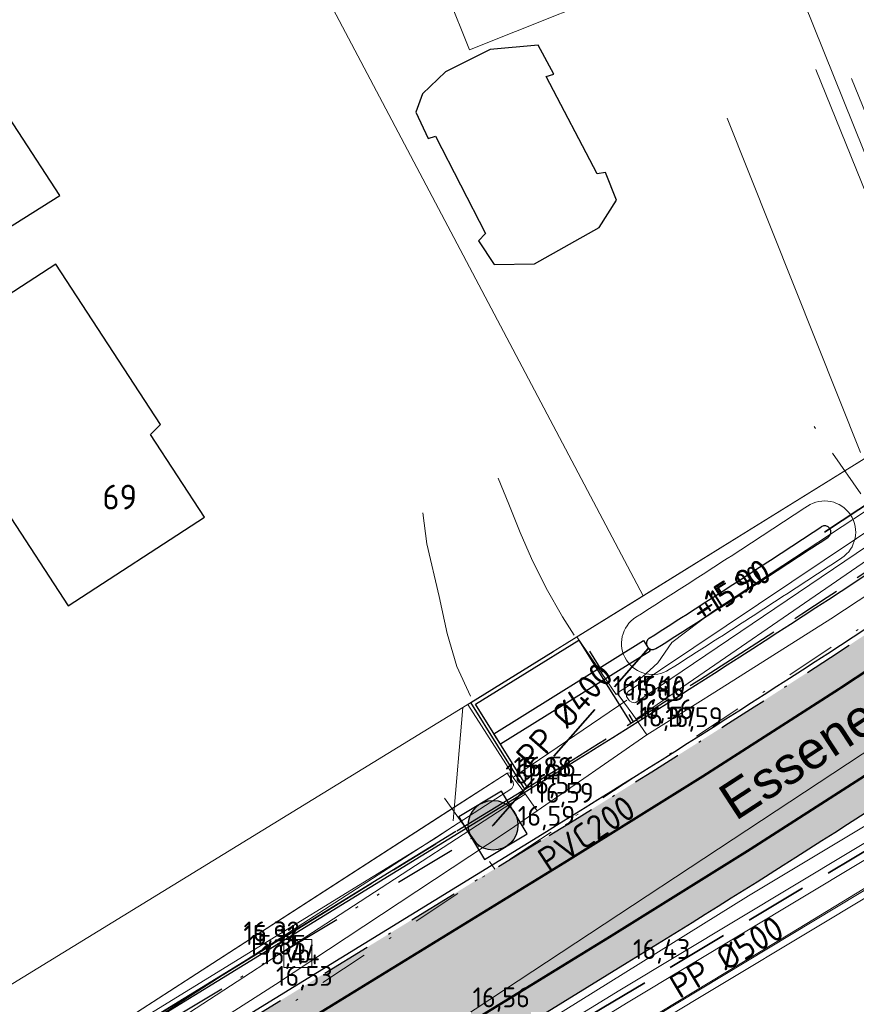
# Model space of a CAD drawing. Header units: metres. Extents: x 174255 to 175175, y 462028 to 462911.
# Tile 13 of 256: x 174441 to 174475, y 462221 to 462261. Entities that reach past the tile are written whole.
import ezdxf
from ezdxf.enums import TextEntityAlignment as Align

# ---------------------------------------------------------------- set-up
doc = ezdxf.new("R2010")
doc.units = ezdxf.units.M
for name, pattern in [('RI-GWA', [18.450000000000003, 6, -1.8, 1.75, -1.8, 1.75, -1.8, 1.75, -1.8]), ('RI-HWA', [7.4, 5, -2.4]), ('RI-ITR', [10.4, 5, -1.8, 0, -1.8, 0, -1.8]), ('RI-VWA', [11, 5, -3, 0, -3]), ('VH-GELEIDEBAND_50X200', [8, 4, -2, 0, -2]), ('VH-OPSLUITBAND_100X200', [16, 8, -2, 4, -2]), ('VH-OPSLUITBAND_120X250', [26, 16, -4, 2, -4]), ('VW-1-1_STREEP', [2, 1, -1])]:
    doc.linetypes.add(name, pattern=pattern)
doc.layers.add('-DR-alg-hulplijnen', color=210, linetype='Continuous', plot=False)
for name, color, linetype, lineweight in [('B-ME-AL-PEIL_BRM-T20', 8, 'Continuous', 20), ('B-ME-AL-PEIL_MAAIVELD-T20', 8, 'Continuous', 20), ('B-ME-WH-DUIKER-G', 8, 'Continuous', 20), ('B-ME-WH-WATERGANG_SLOOT_BODEM-G', 8, 'Continuous', 20), ('B-ME-WH-WATERGANG_SLOOT_INSTEEK-G', 8, 'Continuous', 20), ('B-WE-IE-MEUBILAIR_WEGMEUBILAIR_VERKEERSBORD-S', 8, 'Continuous', 25), ('B-WE-OG-BEBOUWING-G', 8, 'Continuous', 30), ('B-WE-OG-BEBOUWING_HUISNUMMER-T20', 8, 'Continuous', 20), ('B-WE-OG-STRAATNAAM-T30', 8, 'Continuous', 20), ('B-WE-OG-TERREIN_ERF-G', 8, 'Continuous', 20), ('B-WE-OG-TERREIN_GROEN-G', 8, 'Continuous', 20), ('B-WE-OG-TERREINAFSCHEIDING-G', 8, 'IE-TERREINAFSCHEIDING-KUNSTMATIG-DICHT', 20), ('B-WE-OG-WEG_VERHARD_GESLOTEN -G', 8, 'Continuous', 20), ('B-WE-OG-WEG_VERHARD_OPEN -G', 8, 'Continuous', 20), ('B-WE-RI-GWA-G', 8, 'RI-GWA', 20), ('B-WE-RI-ITR_TRANSPORTLEIDING_PP_500-G', 252, 'RI-ITR', 30), ('B-WE-RI-VWA-G', 8, 'RI-VWA', 20), ('B-WE-RI-VWA-T20', 8, 'Continuous', 20), ('B-WE-VH-KANTOPSLUITING_ACHTERKANTBAND-G', 252, 'Continuous', 25), ('B-WE-VH-KANTOPSLUITING_GELEIDEBAND_50-200X200-G', 252, 'VH-GELEIDEBAND_50X200', 25), ('B-WE-VH-KANTOPSLUITING_OPSLUITBAND_100X200-G', 252, 'VH-OPSLUITBAND_100X200', 25), ('B-WE-VH-KANTOPSLUITING_OPSLUITBAND_120X250-G', 252, 'VH-OPSLUITBAND_120X250', 25), ('B-WE-VH-VERHARDING_ASFALT-G', 252, 'Continuous', 25), ('B-WE-VW-MARKERING_LANGS_STREEP_11_010-G', 8, 'VW-1-1_STREEP', 13), ('B-WE-WH-DUIKER_PP-G', 252, 'RI-HWA', 35), ('B-WE-WH-DUIKER_PP-G_BRM', 252, 'RI-HWA', 35), ('B-WE-WH-HWA_GOOT_ROOSTERGOOT-G', 252, 'Continuous', 25), ('B-WE-WH-HWA_RIOOLPUT_INSEPCTIEPUT_BETON-S', 252, 'Continuous', 25), ('B-WE-WH-NAP-T20', 252, 'Continuous', 20), ('B-WE-WH-T20_BRM', 252, 'Continuous', 20), ('B-WE-WH-WATERGANG_BODEM-G', 252, 'Continuous', 25), ('B-WE-WH-WATERGANG_SLOOT_BODEM-G', 8, 'Continuous', 20), ('B-WE-WH-WATERGANG_SLOOT_INSTEEK-G', 8, 'Continuous', 20), ('B-XX-KG-GRENS_PERCEEL-BEREKEND-G', 213, 'Continuous', 20), ('B-XX-KG-GRENS_PERCEEL-G', 213, 'Continuous', 20), ('N-WE-AL-WERKGRENS-G', 173, 'AL-WERKGRENS', 20), ('N-WE-OG-BEBOUWING_WONINGBOUW-G', 7, 'Continuous', 35), ('N-WE-VH-KANTOPSLUITING_GELEIDEBAND_50-200X200-G', 210, 'VH-GELEIDEBAND_50X200', 25), ('N-WE-VH-VERHARDING_ASFALT-G', 50, 'Continuous', 25), ('N-WE-VH-VERHARDING_ASFALT_RIJBAAN-V', 254, 'Continuous', 25), ('N-WE-VH-VERHARDING_ASFALT_ROOD-V', 11, 'Continuous', 25), ('N-WE-VW-MARKERING_LANGS_STREEP_11_010-G', 7, 'VW-1-1_STREEP', 13)]:
    doc.layers.add(name, color=color, linetype=linetype, lineweight=lineweight)
doc.layers.add('N-WE-VH-MATERIAALGRENS-G', color=15, linetype='Continuous')
doc.styles.add('NLCS-ISO', font='NLCS-ISO.ttf')
doc.styles.add('NLCS-ISO-M500-T20', font='NLCS-ISO.ttf', dxfattribs={"height": 1})
doc.styles.add('NLCS-ISO-M500-T30', font='NLCS-ISO.ttf', dxfattribs={"height": 1.5})
doc.linetypes.add('AL-WERKGRENS', pattern='A,10,[106,Afdeling.shx,S=1,R=0,X=0,Y=0],-2', length=12)
doc.linetypes.add('IE-TERREINAFSCHEIDING-KUNSTMATIG-DICHT', pattern='A,8,-1,[82,NLCS.SHX,S=0.75,R=90,X=0,Y=0],-1', length=10)

# ---------------------------------------------------------------- blocks, each defined once
blk = doc.blocks.new('SIE-WEG_VERKEERSBORD-SO')
at = {"color": 0, "linetype": 'ByBlock', "lineweight": 18}
blk.add_lwpolyline([(-1.125, -1.125), (1.125, -1.125), (1.125, 1.125), (-1.125, 1.125)], close=True, dxfattribs=at)
at = {"color": 0, "linetype": 'ByBlock', "lineweight": 18, "style": 'NLCS-ISO'}
blk.add_text('vb', height=1.5, dxfattribs=at).set_placement((0, 0), align=Align.MIDDLE_CENTER)
blk = doc.blocks.new('N-SRI-PUT_HWA-SO')
h = blk.add_hatch(color=256)
h.dxf.hatch_style = 1
h.paths.add_polyline_path([(1.999999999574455, 2.220446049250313e-16, 1), (-1.999999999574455, 0, 1)])
at = {"lineweight": -3, "flags": 128}
blk.add_lwpolyline([(-1.999999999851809, -2.00000000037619), (2.000000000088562, -2.000000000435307), (2.000000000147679, 1.99999999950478), (-2.00000000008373, 1.999999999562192)], close=True, dxfattribs=at)
at = {"lineweight": -3}
blk.add_circle((0, 0), 1.999999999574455, dxfattribs=at)

msp = doc.modelspace()

# ---------------------------------------------------------------- hatches: boundary and pattern name
at = {"layer": 'N-WE-VH-VERHARDING_ASFALT_RIJBAAN-V'}
h = msp.add_hatch(color=256, dxfattribs=at)
h.dxf.hatch_style = 1
h.paths.add_polyline_path([(174503.6891395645, 462248.8143771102, -0.1523401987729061), (174562.0717171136, 462263.893238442), (174562.2236191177, 462267.1953024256, -0.4281171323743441), (174561.7249146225, 462267.7196140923), (174561.7362275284, 462267.9519982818, -0.3950370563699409), (174562.2270014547, 462268.4276115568), (174562.1843009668, 462271.7065995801, 0.1363576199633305), (174508.8552923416, 462256.1366093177), (174493.9970206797, 462246.9221516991, 0.008693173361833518), (174479.2451719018, 462237.4146729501, -0.009743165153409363), (174462.804324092, 462226.8674407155), (174439.7477566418, 462212.702475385), (174424.9954434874, 462203.719730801), (174426.6240007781, 462200.8053942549), (174441.5798745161, 462209.7203043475), (174464.6364419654, 462223.8852696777, 0.009743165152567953), (174481.1920887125, 462234.5061484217, -0.008693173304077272), (174495.8416462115, 462243.9477010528)])
at = {"layer": 'N-WE-VH-VERHARDING_ASFALT_ROOD-V'}
h = msp.add_hatch(color=256, dxfattribs=at)
h.dxf.hatch_style = 1
h.paths.add_polyline_path([(174439.7477566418, 462212.702475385), (174462.804324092, 462226.8674407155, 0.009743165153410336), (174479.2451719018, 462237.4146729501, -0.008693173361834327), (174493.9970206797, 462246.9221516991), (174508.8552923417, 462256.1366093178, -0.149250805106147), (174567.4270201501, 462271.6423784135), (174568.1008289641, 462271.6170854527), (174568.1477175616, 462272.8662057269), (174567.4739087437, 462272.8914986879, 0.01025474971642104), (174563.1679898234, 462272.9647533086), (174562.1680243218, 462272.9564936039, 0.1363576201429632), (174508.1964974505, 462257.1989130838), (174493.3382258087, 462247.9844554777, 0.008693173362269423), (174478.5498444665, 462238.4534317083, -0.009743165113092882), (174462.149996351, 462227.932501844), (174442.6525692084, 462215.9541195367), (174441.8005203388, 462215.43065729), (174439.0934288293, 462213.7675364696, -0.007454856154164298), (174438.9396123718, 462213.6761686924), (174424.2933201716, 462204.9761948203), (174424.9954434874, 462203.719730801)])
h = msp.add_hatch(color=256, dxfattribs=at)
h.dxf.hatch_style = 1
edge = h.paths.add_edge_path()
edge.add_arc((174557.0515240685, 462162.7677710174), 101.2500000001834, 79.8662130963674, 121.8054001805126)
edge.add_line((174503.6891395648, 462248.8143771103), (174495.8416462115, 462243.9477010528))
edge.add_arc((174760.0183891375, 461817.9638858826), 501.2499997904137, 121.8054001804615, 123.7976785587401)
edge.add_arc((174200.4188712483, 462653.9569358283), 504.7500001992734, 301.56478024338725, 303.7976785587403, ccw=False)
edge.add_line((174464.6364419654, 462223.8852696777), (174441.5798745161, 462209.7203043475))
edge.add_line((174441.5798745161, 462209.7203043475), (174426.6240007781, 462200.8053942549))
edge.add_line((174426.6240007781, 462200.8053942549), (174427.304206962, 462199.5881513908))
edge.add_line((174427.304206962, 462199.5881513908), (174442.2342023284, 462208.6552432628))
edge.add_line((174442.2342023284, 462208.6552432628), (174465.2907697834, 462222.8202085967))
edge.add_arc((174200.4188713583, 462653.9569356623), 506.0000000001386, 301.5647802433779, 303.7976785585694)
edge.add_arc((174760.0183892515, 461817.963885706), 500.0000000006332, 121.8054001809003, 123.7976785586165, ccw=False)
edge.add_line((174496.5004410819, 462242.8853972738), (174504.3479344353, 462247.7520733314))
edge.add_arc((174557.0515240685, 462162.7677710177), 99.9999999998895, 79.86621309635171, 121.80540018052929, ccw=False)
edge.add_line((174574.6462490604, 462261.2077306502), (174597.6385463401, 462257.0981886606))
edge.add_arc((174544.8543713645, 461961.7783097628), 300.0000000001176, 74.85963460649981, 79.86621309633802, ccw=False)
edge.add_line((174623.2097597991, 462251.364968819), (174653.5763551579, 462243.148477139))
edge.add_line((174653.5763551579, 462243.148477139), (174660.5279753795, 462241.5605883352))
edge.add_line((174660.5279753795, 462241.5605883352), (174681.4823111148, 462235.9104088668))
edge.add_line((174681.4823111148, 462235.9104088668), (174681.8867113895, 462237.0956494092))
edge.add_line((174681.8867113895, 462237.0956494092), (174660.8212337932, 462242.7757974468))
edge.add_line((174660.8212337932, 462242.7757974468), (174653.8788924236, 462244.3615667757))
edge.add_line((174653.8788924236, 462244.3615667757), (174623.5362405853, 462252.5715798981))
edge.add_arc((174544.8543713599, 461961.7783097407), 301.2500000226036, 74.85963460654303, 79.86621309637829)
edge.add_line((174597.8584804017, 462258.3286881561), (174574.8661831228, 462262.4382301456))

# ---------------------------------------------------------------- linework, layer by layer
at = {"layer": '-DR-alg-hulplijnen', "flags": 128}
msp.add_lwpolyline([(174458.400490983, 462228.0936140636), (174437.9941581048, 462215.5568390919)], dxfattribs=at)
at = {"layer": 'B-ME-WH-DUIKER-G'}
msp.add_lwpolyline([(174460.7237278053, 462230.2880506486), (174465.2790460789, 462233.374976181)], dxfattribs=at)
at = {"layer": 'B-ME-WH-WATERGANG_SLOOT_BODEM-G'}
for centre, radius, start, end in [((174200.4188713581, 462653.956935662), 495.4, 302.4431782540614, 303.3959784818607), ((174473.235605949, 462240.1454425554), 0.250000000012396, 303.3959784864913, 123.3959784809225), ((174200.4188713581, 462653.956935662), 495.9, 302.4431782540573, 303.3959784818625), ((174466.3167228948, 462235.6660619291), 0.250000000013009, 122.4431782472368, 302.4431782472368)]:
    msp.add_arc(centre, radius, start, end, dxfattribs=at)
at = {"layer": 'B-ME-WH-WATERGANG_SLOOT_INSTEEK-G'}
for p, q in [((174477.8215387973, 462240.9937301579), (174465.6440079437, 462232.6196540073)), ((174437.8799782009, 462214.4475380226), (174461.1959164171, 462229.60425321))]:
    msp.add_line(p, q, dxfattribs=at)
at = {"layer": 'B-ME-WH-WATERGANG_SLOOT_INSTEEK-G', "ltscale": 0.5}
for radius, start, end in [(494.4, 302.4431782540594, 303.3959784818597), (494.4, 302.4431782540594, 303.3959784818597), (496.9, 302.4431782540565, 303.3959784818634), (496.9, 302.4431782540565, 303.3959784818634)]:
    msp.add_arc((174200.4188713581, 462653.956935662), radius, start, end, dxfattribs=at)
at = {"layer": 'B-ME-WH-WATERGANG_SLOOT_INSTEEK-G'}
for centre, radius, start, end in [((174473.235605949, 462240.1454425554), 1.250000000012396, 303.3959784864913, 123.3959784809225), ((174473.235605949, 462240.1454425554), 1.250000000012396, 303.3959784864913, 123.3959784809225), ((174466.3167228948, 462235.6660619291), 1.250000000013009, 122.4431782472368, 302.4431782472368), ((174466.3167228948, 462235.6660619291), 1.250000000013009, 122.4431782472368, 302.4431782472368)]:
    msp.add_arc(centre, radius, start, end, dxfattribs=at)
at = {"layer": 'B-WE-OG-BEBOUWING-G'}
for points in [[(174462.04, 462258.4730000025), (174462.34, 462258.5730000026), (174461.713, 462259.7270000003), (174459.787, 462259.5599999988), (174457.987, 462258.6600000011), (174457.06, 462257.7730000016), (174456.787, 462257.0400000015), (174457.287, 462255.9729999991), (174457.5870000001, 462256.0730000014), (174459.6, 462252.1599999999), (174459.313, 462251.8600000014), (174459.94, 462250.9130000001), (174461.56, 462250.9400000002), (174464.16, 462252.3999999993), (174464.86, 462253.500000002), (174464.4270000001, 462254.6129999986), (174464.087, 462254.5600000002), (174462.04, 462258.4730000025)], [(174433.873, 462248.286999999), (174442.473, 462253.687000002), (174439.1, 462258.8400000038), (174430.673, 462253.2730000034), (174433.873, 462248.286999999)], [(174446.121, 462244.0720000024), (174446.5180000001, 462244.4680000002), (174442.3170000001, 462250.9290000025), (174435.581, 462246.5490000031), (174439.537, 462240.4640000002), (174440.331, 462240.9810000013), (174442.806, 462237.1740000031), (174448.288, 462240.7390000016), (174446.121, 462244.0720000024)]]:
    msp.add_lwpolyline(points, dxfattribs=at)
at = {"layer": 'B-WE-OG-TERREIN_ERF-G'}
for points in [[(174442.315, 462282.538000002), (174443.254, 462280.6570000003), (174429.434, 462276.5920000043), (174425.444, 462275.7130000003), (174427.786, 462260.9710000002), (174434.062, 462225.3550000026), (174435.91, 462216.2160000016), (174436.13, 462216.1650000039), (174437.388, 462215.541999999), (174458.339, 462229.0740000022), (174460.466, 462230.4480000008), (174460.6, 462230.4580000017), (174460.631, 462230.4820000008), (174458.886, 462233.2070000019), (174463.27, 462235.9260000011), (174465.18, 462237.1110000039), (174476.443, 462244.0960000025), (174476.49, 462244.1250000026), (174477.194, 462244.5600000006), (174481.894, 462247.477000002), (174482.074, 462246.6880000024), (174494.971, 462254.6850000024)], [(174484.205, 462231.5730000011), (174482.098, 462230.2290000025), (174471.897, 462224.0160000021), (174454.904, 462213.7529999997), (174431.718, 462199.8919999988), (174432.742, 462187.1570000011), (174435.023, 462161.7679999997), (174439.912, 462108.8760000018), (174439.944, 462108.2919999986), (174439.811, 462107.9230000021), (174439.678, 462107.8000000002), (174499.875, 462110.0120000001), (174571.064, 462123.0760000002)]]:
    msp.add_lwpolyline(points, dxfattribs=at)
at = {"layer": 'B-WE-OG-TERREIN_GROEN-G'}
for points in [[(174464.935, 462233.6640000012), (174464.851, 462233.6020000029), (174463.27, 462235.9260000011)], [(174466.0892248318, 462231.9908488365), (174465.525, 462232.8049999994)], [(174461.0910000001, 462229.7519999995), (174461.674, 462228.9310000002)]]:
    msp.add_lwpolyline(points, dxfattribs=at)
at = {"layer": 'B-WE-OG-TERREINAFSCHEIDING-G', "ltscale": 0.5}
msp.add_line((174464.9200000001, 462233.6230000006), (174465.525, 462232.8049999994), dxfattribs=at)
for points in [[(174460.466, 462230.4480000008), (174437.388, 462215.541999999), (174436.13, 462216.1650000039)], [(174460.599, 462230.4580000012), (174460.712, 462230.2740000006), (174461.0910000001, 462229.7519999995)]]:
    msp.add_lwpolyline(points, dxfattribs=at)
at = {"layer": 'B-WE-OG-WEG_VERHARD_GESLOTEN -G'}
for points in [[(174494.76, 462250.7270000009), (174485.3977375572, 462244.5843104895), (174483.1275235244, 462243.0702258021), (174478.9799584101, 462240.2769222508), (174473.479859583, 462236.6539067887), (174468.8226887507, 462233.7056137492), (174466.088, 462231.9900000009), (174461.674, 462228.9310000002), (174460.766, 462228.3030000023), (174460.387, 462228.0400000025), (174451.148982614, 462221.9343557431), (174443.0755527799, 462216.7725316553)], [(174427.304206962, 462199.5881513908), (174429.987395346, 462201.4712342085), (174433.5481634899, 462203.7932475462), (174439.3428374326, 462207.3641493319), (174443.8051813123, 462210.1122988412), (174446.4322536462, 462211.8272981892), (174452.6652083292, 462216.3359100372), (174453.9901890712, 462217.5242362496), (174479.345, 462234.2349999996), (174483.607, 462237.0340000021), (174490.04, 462241.2600000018), (174493.024, 462243.1690000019), (174495.772, 462244.9260000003)]]:
    msp.add_lwpolyline(points, dxfattribs=at)
at = {"layer": 'B-WE-OG-WEG_VERHARD_OPEN -G', "flags": 128}
for points in [[(174472.8883481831, 462258.7507939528), (174478.3726521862, 462245.2285811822), (174479.4502616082, 462245.783502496), (174474.3214749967, 462258.3976525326)], [(174474.6764497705, 462243.3477350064), (174469.3196029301, 462256.7965910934)], [(174463.158295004, 462235.9904849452), (174462.6943770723, 462236.7267108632), (174462.0302885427, 462237.8810395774), (174461.4385992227, 462239.0757730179), (174460.9837783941, 462240.1210234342), (174460.53802034, 462241.266266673), (174460.1100445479, 462242.3057844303)], [(174458.9876336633, 462233.5453613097), (174458.4430776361, 462234.7299837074), (174458.0535843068, 462236.0577516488), (174457.732817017, 462237.5457579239), (174457.2287688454, 462239.6747569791), (174457.0683852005, 462240.9109601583)]]:
    msp.add_lwpolyline(points, dxfattribs=at)
at = {"layer": 'B-WE-RI-GWA-G', "ltscale": 0.4}
msp.add_lwpolyline([(174457.941, 462229.432), (174459.971, 462226.581)], dxfattribs=at)
at = {"layer": 'B-WE-RI-ITR_TRANSPORTLEIDING_PP_500-G', "ltscale": 0.5}
msp.add_line((174437.5913600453, 462214.9102660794), (174459.9004657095, 462228.3477934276), dxfattribs=at)
at = {"layer": 'B-WE-RI-VWA-G', "ltscale": 0.4}
msp.add_line((174484.771, 462242.94), (174441.027, 462214.087), dxfattribs=at)
at = {"layer": 'B-WE-RI-VWA-G', "ltscale": 0.4, "flags": 128}
msp.add_lwpolyline([(174477.2580912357, 462237.9845785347), (174477.2580912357, 462237.9845785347), (174472.1274143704, 462245.3789111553)], dxfattribs=at)
at = {"layer": 'B-WE-VH-KANTOPSLUITING_ACHTERKANTBAND-G'}
for p, q in [((174438.0465043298, 462215.4716342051), (174461.103071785, 462229.6365995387)), ((174438.0465043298, 462215.4716342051), (174461.103071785, 462229.6365995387)), ((174442.5478767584, 462216.1245293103), (174462.0453038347, 462228.1029115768)), ((174442.5478767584, 462216.1245293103), (174462.0453038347, 462228.1029115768))]:
    msp.add_line(p, q, dxfattribs=at)
at = {"layer": 'B-WE-VH-KANTOPSLUITING_ACHTERKANTBAND-G', "flags": 128}
for points in [[(174459.188880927, 462233.2188474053), (174463.3532273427, 462235.8011447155)], [(174459.188880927, 462233.2188474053), (174463.3532273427, 462235.8011447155)], [(174463.3532273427, 462235.8011447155), (174465.4381120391, 462232.448677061)], [(174463.3532273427, 462235.8011447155), (174465.4381120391, 462232.448677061)], [(174461.2771250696, 462229.860977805), (174459.188880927, 462233.2188474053)], [(174461.2771250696, 462229.860977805), (174459.188880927, 462233.2188474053)]]:
    msp.add_lwpolyline(points, dxfattribs=at)
at = {"layer": 'B-WE-VH-KANTOPSLUITING_ACHTERKANTBAND-G'}
for radius in [498, 498, 499.8, 499.8]:
    msp.add_arc((174200.4188713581, 462653.956935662), radius, 301.5647802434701, 303.7976785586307, dxfattribs=at)
at = {"layer": 'B-WE-VH-KANTOPSLUITING_GELEIDEBAND_50-200X200-G', "ltscale": 0.5}
msp.add_line((174442.6525692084, 462215.9541195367), (174462.1499962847, 462227.9325018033), dxfattribs=at)
msp.add_arc((174200.4188713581, 462653.956935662), 500, 301.5647802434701, 303.7976785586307, dxfattribs=at)
msp.add_arc((174200.4188713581, 462653.956935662), 500, 301.5647802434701, 303.7976785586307, dxfattribs=at)
at = {"layer": 'B-WE-VH-KANTOPSLUITING_OPSLUITBAND_100X200-G', "ltscale": 0.5}
msp.add_line((174437.9941581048, 462215.5568390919), (174461.05072556, 462229.7218044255), dxfattribs=at)
msp.add_line((174437.9941581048, 462215.5568390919), (174461.05072556, 462229.7218044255), dxfattribs=at)
msp.add_arc((174200.4188713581, 462653.956935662), 497.9, 301.5647802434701, 303.7976785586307, dxfattribs=at)
msp.add_arc((174200.4188713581, 462653.956935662), 497.9, 301.5647802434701, 303.7976785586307, dxfattribs=at)
at = {"layer": 'B-WE-VH-KANTOPSLUITING_OPSLUITBAND_120X250-G', "ltscale": 0.5, "flags": 128}
msp.add_lwpolyline([(174461.1749038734, 462229.7981192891), (174459.0076815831, 462233.2829847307), (174463.3759959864, 462235.991761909), (174465.5396942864, 462232.5125629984)], dxfattribs=at)
msp.add_lwpolyline([(174461.1749038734, 462229.7981192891), (174459.0076815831, 462233.2829847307), (174463.3759959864, 462235.991761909), (174465.5396942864, 462232.5125629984)], dxfattribs=at)
at = {"layer": 'B-WE-VH-VERHARDING_ASFALT-G'}
msp.add_line((174446.6905032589, 462211.3930032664), (174465.2907697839, 462222.8202085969), dxfattribs=at)
msp.add_arc((174200.4188713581, 462653.956935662), 506, 301.5647802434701, 303.7976785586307, dxfattribs=at)
at = {"layer": 'B-WE-VW-MARKERING_LANGS_STREEP_11_010-G', "ltscale": 2, "flags": 128}
for points in [[(174443.8288910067, 462215.2097491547, 0.1, 0.1, 0), (174462.804324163, 462226.8674407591, 0.1, 0.1, 0.00974316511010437), (174479.2451718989, 462237.4146729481, 0.1, 0.1, -0.008693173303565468), (174493.9970205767, 462246.9221516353, 0.1, 0.1, 0), (174508.8552923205, 462256.1366093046, 0.1, 0.1, -0.1339038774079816), (174561.1844485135, 462271.6887584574, 0.1, 0.1, -0.1339038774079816)], [(174445.7431371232, 462212.2780341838, 0.1, 0.1, 0), (174464.6364419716, 462223.8852696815, 0.1, 0.1, 0.009743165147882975), (174481.1920887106, 462234.5061484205, 0.1, 0.1, -0.008693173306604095), (174495.8416462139, 462243.9477010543, 0.1, 0.1, 0), (174503.6891395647, 462248.8143771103, 0.1, 0.1, -0.1498146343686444), (174561.0727134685, 462263.9378862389, 0.1, 0.1, -0.1498146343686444)]]:
    msp.add_lwpolyline(points, format="xyseb", dxfattribs=at)
at = {"layer": 'B-WE-WH-DUIKER_PP-G', "ltscale": 0.5, "flags": 128}
msp.add_lwpolyline([(174473.235605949, 462240.1454425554), (174485.079758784, 462247.9242001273)], dxfattribs=at)
at = {"layer": 'B-WE-WH-DUIKER_PP-G_BRM', "ltscale": 0.5}
for p, q in [((174454.3252472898, 462215.0346494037), (174496.7879240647, 462240.4201586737)), ((174459.9004657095, 462228.3477934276), (174466.1519110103, 462235.4780804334))]:
    msp.add_line(p, q, dxfattribs=at)
at = {"layer": 'B-WE-WH-HWA_GOOT_ROOSTERGOOT-G', "flags": 128}
msp.add_lwpolyline([(174460.1928376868, 462231.6044979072), (174459.9287867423, 462232.0290884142), (174465.9539119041, 462235.7760869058), (174466.2179628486, 462235.3514963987)], close=True, dxfattribs=at)
msp.add_lwpolyline([(174460.1928376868, 462231.6044979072), (174459.9287867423, 462232.0290884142), (174465.9539119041, 462235.7760869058), (174466.2179628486, 462235.3514963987)], close=True, dxfattribs=at)
at = {"layer": 'B-WE-WH-WATERGANG_BODEM-G'}
for centre, radius, start, end in [((174200.4188713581, 462653.956935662), 495.4, 302.4431782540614, 303.3959784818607), ((174473.235605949, 462240.1454425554), 0.250000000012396, 303.3959784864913, 123.3959784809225), ((174200.4188713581, 462653.956935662), 495.9, 302.4431782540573, 303.3959784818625), ((174466.3167228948, 462235.6660619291), 0.250000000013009, 122.4431782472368, 302.4431782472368)]:
    msp.add_arc(centre, radius, start, end, dxfattribs=at)
at = {"layer": 'B-WE-WH-WATERGANG_SLOOT_BODEM-G'}
for points in [[(174465.343, 462233.4120000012), (174465.39, 462233.3540000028), (174465.475, 462233.3029999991), (174465.583, 462233.2750000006), (174465.646, 462233.2920000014), (174477.321, 462241.1850000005), (174477.417, 462241.2709999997), (174477.4460000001, 462241.3730000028), (174477.429, 462241.4920000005), (174477.387, 462241.5709999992), (174477.372, 462241.6000000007), (174477.309, 462241.674000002), (174477.164, 462241.6520000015), (174465.33, 462233.7290000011), (174465.27, 462233.610000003), (174465.27, 462233.5300000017), (174465.316, 462233.4450000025), (174465.343, 462233.4120000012)], [(174454.5760035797, 462214.6264591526), (174465.332, 462221.2339999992), (174481.632, 462231.0350000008), (174481.745, 462231.1299999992), (174481.796, 462231.267000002), (174481.784, 462231.358000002), (174481.7280000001, 462231.4480000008), (174481.71, 462231.4770000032), (174481.614, 462231.5619999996), (174481.5, 462231.5910000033), (174481.304, 462231.5160000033), (174465.004, 462221.7149999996), (174454.2716105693, 462215.121961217)], [(174437.5674043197, 462214.9486731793), (174437.573, 462214.9510000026), (174450.958, 462223.5700000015), (174460.657, 462229.8230000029), (174460.719, 462229.957000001), (174460.708, 462230.0790000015), (174460.466, 462230.4480000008)]]:
    msp.add_lwpolyline(points, dxfattribs=at)
at = {"layer": 'B-WE-WH-WATERGANG_SLOOT_INSTEEK-G'}
for points in [[(174465.17, 462233.2850000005), (174464.9200000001, 462233.6230000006), (174464.935, 462233.6640000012), (174464.951, 462233.7050000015), (174465.892, 462234.300000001), (174466.526, 462234.8840000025), (174467.0890000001, 462235.7030000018), (174468.736, 462236.9440000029), (174477.2280000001, 462242.5310000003), (174477.517, 462242.333000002), (174477.659, 462241.7620000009)], [(174454.056214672, 462215.4725905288), (174470.18, 462225.5120000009), (174481.3230000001, 462232.2060000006), (174481.548, 462232.2270000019), (174481.7840000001, 462232.1040000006), (174482.0750000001, 462231.6770000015)]]:
    msp.add_lwpolyline(points, dxfattribs=at)
at = {"layer": 'B-XX-KG-GRENS_PERCEEL-BEREKEND-G'}
for points in [[(174430.2082303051, 462198.8266505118), (174503.6021806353, 462243.0708938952), (174511.7460260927, 462247.9955950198), (174520.1082227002, 462251.9168407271), (174528.9933470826, 462255.0447097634), (174538.3891990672, 462257.2736030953)], [(174437.8618341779, 462215.7102732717), (174457.5792748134, 462227.8238224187), (174458.2736990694, 462228.2999955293)]]:
    msp.add_lwpolyline(points, dxfattribs=at)
at = {"layer": 'B-XX-KG-GRENS_PERCEEL-G', "flags": 128}
for points in [[(174455.979, 462302.281), (174478.808, 462245.563)], [(174465.937, 462237.58), (174443.358, 462280.334)], [(174465.937, 462237.58), (174476.443, 462244.096), (174478.808, 462245.563)], [(174458.293, 462228.526), (174458.682, 462233.081), (174465.18, 462237.111), (174465.937, 462237.58)]]:
    msp.add_lwpolyline(points, dxfattribs=at)
at = {"layer": 'N-WE-AL-WERKGRENS-G', "flags": 128}
msp.add_lwpolyline([(174681.5973007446, 462243.5125462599), (174681.058, 462261.019), (174682.966, 462284.801), (174683.583, 462297.765), (174686.249, 462320.652), (174688.507, 462336.11), (174690.024, 462341.923), (174715.341, 462404.33), (174717.601, 462411.68), (174737.648, 462460.859), (174741.719, 462470.505), (174748.8174954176, 462487.3586613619), (174674.4426188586, 462494.0136810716, 0.04199874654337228), (174666.0577772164, 462494.0580673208), (174643.5965542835, 462492.2877370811, -0.02119842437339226), (174639.3615599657, 462492.1340915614), (174613.9155730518, 462492.2899863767), (174609.2232672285, 462496.2598588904), (174608.9575721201, 462517.182709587), (174610.5956108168, 462533.7283149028), (174610.9540414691, 462546.9261407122), (174609.5377019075, 462546.9261407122), (174609.5576061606, 462563.2145506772), (174618.4041220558, 462564.58360208), (174617.8821627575, 462574.521242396), (174609.6591004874, 462573.6964514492), (174609.1962527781, 462609.6936768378), (174614.4864065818, 462610.5266680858), (174612.9706969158, 462619.9735749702), (174609.0880396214, 462619.5310938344), (174608.9272320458, 462630.6163253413), (174611.9378306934, 462638.3239748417), (174653.3349444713, 462646.1372608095), (174694.6818985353, 462654.970900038), (174753.65584954, 462669.6940842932), (174754.2374067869, 462666.5807575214), (174760.4149001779, 462667.3878026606), (174761.8521453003, 462678.247315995), (174772.3394313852, 462679.7783996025), (174801.2688373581, 462672.4202533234), (174803.3914212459, 462678.6153061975), (174801.3912631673, 462679.5941639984), (174797.2767374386, 462686.2291198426), (174795.7751198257, 462697.8273500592), (174787.848539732, 462696.8455267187), (174788.4591136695, 462691.5931226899), (174783.4545685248, 462686.9545733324), (174765.0261672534, 462688.3792341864), (174763.0242693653, 462691.2723908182), (174740.9829572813, 462686.155677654), (174741.9639806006, 462681.4808580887), (174695.5872891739, 462670.3409632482), (174674.2147626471, 462665.2945028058), (174611.4374820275, 462653.0732600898), (174598.8645312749, 462662.13523327), (174595.0223441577, 462656.9130516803), (174598.2662547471, 462653.8008350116), (174601.5634410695, 462645.0663725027), (174585.1842807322, 462641.5586732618), (174585.8464585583, 462637.5875608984), (174468.1056243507, 462610.7709373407), (174467.2560214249, 462614.5686403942), (174459.4445290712, 462613.0280098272), (174458.9501893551, 462618.3943176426), (174449.1204393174, 462618.0455648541), (174449.2902757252, 462624.9096309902), (174429.9505628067, 462629.3682605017), (174428.4125051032, 462620.5774745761), (174434.3719258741, 462618.9092756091), (174430.6410069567, 462597.2567441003), (174453.0229303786, 462592.7961489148), (174457.7870609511, 462586.5717323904), (174474.7794898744, 462527.6626612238), (174488.3963974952, 462479.3962233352), (174491.1789970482, 462461.4260860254), (174515.9643294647, 462468.2096916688), (174535.6773629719, 462396.0507231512), (174500.8343877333, 462386.5209101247), (174501.8615933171, 462382.6610135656), (174505.4836250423, 462383.6990470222), (174513.3867074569, 462351.3168631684), (174573.0903066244, 462348.6251340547), (174564.8637000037, 462275.1553162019), (174544.951, 462280.682), (174541.1711676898, 462282.4329223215), (174531.995, 462278.877), (174531.51, 462278.619), (174530.322, 462277.987), (174523.197, 462274.196), (174512.77, 462266.76), (174511.323, 462265.728), (174510.321, 462265.106), (174492.908, 462254.307), (174458.682, 462233.081), (174433.0178788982, 462217.3395679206), (174430.6775455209, 462218.3936992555), (174424.1837800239, 462214.1380009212), (174422.6535519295, 462205.2010971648), (174428.0210119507, 462195.9942083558), (174430.5816283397, 462197.2740921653), (174431.8292734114, 462199.5886350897), (174481.4636288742, 462229.3806376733), (174511.7460260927, 462247.9955950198), (174520.1082227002, 462251.9168407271), (174528.9933470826, 462255.0447097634), (174538.3891990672, 462257.2736030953), (174544.5280939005, 462258.2922262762), (174554.3216816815, 462259.2606468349), (174563.5931634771, 462259.1911823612), (174572.8653587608, 462258.1660508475), (174582.1605825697, 462256.1491685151), (174620.668, 462248.404), (174620.813, 462250.715), (174679.071, 462234.3), (174681.5973007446, 462243.5125462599)], format="xyb", dxfattribs=at)
at = {"layer": 'N-WE-OG-BEBOUWING_WONINGBOUW-G', "lineweight": 20}
msp.add_lwpolyline([(174458.9464428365, 462259.5499993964), (174466.2917461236, 462262.485066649), (174464.4401676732, 462267.1188293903), (174464.6444618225, 462267.2004621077), (174464.5183021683, 462267.5161894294), (174464.2443622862, 462267.4067273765), (174463.6692226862, 462268.8460725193), (174463.9431625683, 462268.9555345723), (174463.8170029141, 462269.271261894), (174463.6127087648, 462269.1896291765), (174461.8464736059, 462273.60981168), (174461.3821687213, 462273.4242827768), (174460.7179141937, 462275.0866470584), (174460.4206062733, 462274.9678475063), (174460.4893130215, 462274.7959019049), (174454.669090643, 462272.4648485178), (174454.5985286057, 462272.641437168), (174454.3012206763, 462272.5226376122), (174454.9654752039, 462270.8602733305), (174454.501170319, 462270.6747444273), (174454.8648069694, 462269.7647068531), (174454.9390957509, 462269.7943914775), (174456.4121952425, 462266.1078106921), (174456.3379064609, 462266.0781260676)], close=True, dxfattribs=at)
at = {"layer": 'N-WE-VH-KANTOPSLUITING_GELEIDEBAND_50-200X200-G', "ltscale": 0.5}
msp.add_line((174442.6525692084, 462215.9541195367), (174462.1499962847, 462227.9325018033), dxfattribs=at)
at = {"layer": 'N-WE-VH-MATERIAALGRENS-G', "flags": 128}
for points in [[(174439.7477566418, 462212.702475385), (174462.804324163, 462226.8674407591, 0.00974316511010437), (174479.2451718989, 462237.4146729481, -0.008693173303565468), (174493.9970205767, 462246.9221516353), (174508.8552923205, 462256.1366093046, -0.1492506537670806), (174567.4269862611, 462271.6423794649), (174568.10079363, 462271.6170867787)], [(174441.5798745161, 462209.7203043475), (174464.6364419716, 462223.8852696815, 0.009743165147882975), (174481.1920887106, 462234.5061484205, -0.008693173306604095), (174495.8416462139, 462243.9477010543), (174503.6891395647, 462248.8143771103, -0.1850645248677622), (174574.866183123, 462262.4382301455), (174597.858480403, 462258.3286881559, -0.02184879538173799), (174623.5362405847, 462252.5715798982), (174653.8788924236, 462244.3615667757), (174660.8212337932, 462242.7757974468)]]:
    msp.add_lwpolyline(points, format="xyb", dxfattribs=at)
at = {"layer": 'N-WE-VH-VERHARDING_ASFALT-G'}
msp.add_line((174446.6905032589, 462211.3930032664), (174465.2907697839, 462222.8202085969), dxfattribs=at)
msp.add_arc((174200.4188713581, 462653.956935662), 506, 301.5647802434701, 303.7976785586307, dxfattribs=at)
at = {"layer": 'N-WE-VW-MARKERING_LANGS_STREEP_11_010-G', "ltscale": 2, "const_width": 0.1, "flags": 128}
for points in [[(174443.8288910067, 462215.2097491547), (174462.804324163, 462226.8674407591, 0.00974316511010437), (174479.2451718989, 462237.4146729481, -0.008693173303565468), (174493.9970205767, 462246.9221516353), (174508.8552923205, 462256.1366093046, -0.1339038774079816), (174561.1844485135, 462271.6887584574, -0.1339038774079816)], [(174445.7431371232, 462212.2780341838), (174464.6364419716, 462223.8852696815, 0.009743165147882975), (174481.1920887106, 462234.5061484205, -0.008693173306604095), (174495.8416462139, 462243.9477010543), (174503.6891395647, 462248.8143771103, -0.1498146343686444), (174561.0727134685, 462263.9378862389, -0.1498146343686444)]]:
    msp.add_lwpolyline(points, format="xyb", dxfattribs=at)

# ---------------------------------------------------------------- block references
at = {"layer": 'B-WE-IE-MEUBILAIR_WEGMEUBILAIR_VERKEERSBORD-S', "xscale": 0.5, "yscale": 0.5, "zscale": 0.5}
msp.add_blockref('SIE-WEG_VERKEERSBORD-SO', (174452.0398668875, 462223.1892066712), dxfattribs=at)
at = {"layer": 'B-WE-WH-HWA_RIOOLPUT_INSEPCTIEPUT_BETON-S', "xscale": 0.5, "yscale": 0.5, "zscale": 0.5, "rotation": 121.0520927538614}
msp.add_blockref('N-SRI-PUT_HWA-SO', (174459.9004657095, 462228.3477934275), dxfattribs=at)

# ---------------------------------------------------------------- texts
at = {"layer": 'B-ME-AL-PEIL_BRM-T20', "style": 'NLCS-ISO-M500-T20'}
msp.add_text('+15.90', height=0.8, rotation=31.93400958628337, dxfattribs=at).set_placement((174469.4534501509, 462237.7907116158), align=Align.MIDDLE_CENTER)
at = {"layer": 'B-ME-AL-PEIL_MAAIVELD-T20', "style": 'NLCS-ISO-M500-T20'}
for s, p in [('16,54', (174464.703620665, 462233.558800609)), ('15,86', (174465.2790460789, 462233.374976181)), ('16.10', (174465.5728001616, 462233.5484655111)), ('16,56', (174465.6440079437, 462232.6196540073)), ('16,57', (174465.7885623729, 462232.3205303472)), ('16,59', (174466.8254161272, 462232.2951996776)), ('16.14', (174460.3884516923, 462230.0272845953)), ('15,88', (174460.7237278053, 462230.2880506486)), ('16,56', (174460.931618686, 462230.3111239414)), ('16,55', (174461.211484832, 462229.614299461)), ('16,59', (174461.6392957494, 462229.2514921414)), ('16,59', (174460.891791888, 462228.3276262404)), ('16,32', (174449.8626148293, 462223.6767327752)), ('15,91', (174449.8550618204, 462223.5323406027)), ('15,85', (174450.0462001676, 462223.1377232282)), ('16,43', (174465.5269098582, 462222.9655864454)), ('16,44', (174450.5764186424, 462222.751523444)), ('16,53', (174451.1654898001, 462221.8852624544)), ('16,56', (174459.0736686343, 462221.025061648))]:
    msp.add_text(s, height=0.8, dxfattribs=at).set_placement(p)
at = {"layer": 'B-WE-OG-BEBOUWING_HUISNUMMER-T20', "style": 'NLCS-ISO-M500-T20'}
msp.add_text('69', height=1, dxfattribs=at).set_placement((174444.184, 462241.0520000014))
at = {"layer": 'B-WE-OG-STRAATNAAM-T30', "color": 7, "insert": (174469.8995445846, 462228.1210307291), "char_height": 1.5, "width": 15, "attachment_point": 7, "rotation": 33.11085811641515, "style": 'NLCS-ISO-M500-T30'}
msp.add_mtext('{\\fArial|b0|i0;Essenerweg}', dxfattribs=at)
at = {"layer": 'B-WE-RI-VWA-T20', "style": 'NLCS-ISO-M500-T20'}
msp.add_text('PVC200', height=1, rotation=33.41, dxfattribs=at).set_placement((174462.1425520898, 462226.4107611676))
at = {"layer": 'B-WE-WH-NAP-T20', "style": 'NLCS-ISO-M500-T20'}
msp.add_text('+15.90', height=0.9999999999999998, rotation=31.93400958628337, dxfattribs=at).set_placement((174469.4534501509, 462237.7907116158), align=Align.MIDDLE_CENTER)
at = {"layer": 'B-WE-WH-T20_BRM', "style": 'NLCS-ISO-M500-T20'}
msp.add_text('PP Ø400', height=0.9999999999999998, rotation=48.76000000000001, dxfattribs=at).set_placement((174463.1492400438, 462232.4325077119), align=Align.CENTER)
msp.add_text('PP %%C500', height=0.9999999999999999, rotation=30.87032087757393, dxfattribs=at).set_placement((174467.399116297, 462221.3360162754))

doc.saveas('drawing.dxf')
